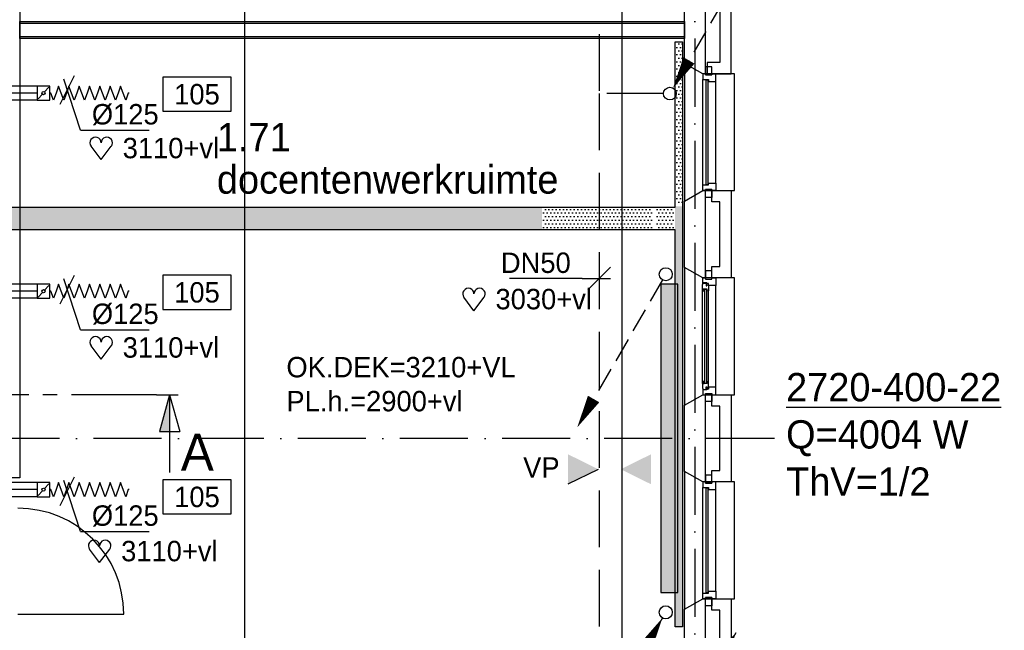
# Model space of a CAD drawing. Extents: x -39327 to 109237, y 358172 to 442272.
# Tile 28 of 96: x 32358 to 41036, y 394900 to 400285. Entities that reach past the tile are written whole.
import ezdxf
from ezdxf.enums import TextEntityAlignment as Align

# ---------------------------------------------------------------- set-up
doc = ezdxf.new("R2010")
doc.units = 0
doc.header["$LTSCALE"] = 100
for name, pattern in [('2322107', [2000, 1000, 1000]), ('2322108', [7, 5, -2]), ('2322121', [2000, 1000, 1000]), ('CENTER2', [11.25, 7.5, -1.25, 1.25, -1.25]), ('DASHDOT', [9, 6, -1.5, 0, -1.5]), ('LURETOUR', [6, 4, -2])]:
    doc.linetypes.add(name, pattern=pattern)
doc.layers.get('0').update_dxf_attribs({"linetype": 'CONTINUOUS'})
for name, color, linetype in [('AL$7----_STRAMIEN', 1, 'DASHDOT'), ('AL21----_BUITENWAND', 4, 'CONTINUOUS'), ('AL21K---_ISOLATIE', 1, 'CONTINUOUS'), ('AL22----_BINNENWAND', 7, 'CONTINUOUS'), ('AL28----_KONSTRUKTIE', 3, 'CONTINUOUS'), ('AL31----_BUITENKOZ', 7, 'CONTINUOUS'), ('AL32----_DRAAIRICHTING', 1, 'CONTINUOUS'), ('BOUW', 8, 'CONTINUOUS'), ('DOORSNEDE', 1, 'CONTINUOUS'), ('KABELGOOT1', 8, 'CONTINUOUS'), ('WI561---', 1, 'CONTINUOUS'), ('WL524---', 4, 'CONTINUOUS'), ('WL561---', 4, 'CONTINUOUS'), ('WL561---_AANVOER', 4, 'CONTINUOUS'), ('WL561---_RETOUR', 4, 'CONTINUOUS'), ('WL570---', 3, 'CONTINUOUS'), ('WL570---_HARTLIJN', 1, 'CONTINUOUS'), ('WL570---_RETOUR', 3, 'CONTINUOUS'), ('WM561---', 1, 'CONTINUOUS'), ('WM570---', 1, 'CONTINUOUS')]:
    doc.layers.add(name, color=color, linetype=linetype)
doc.styles.add('BURO-018', font='BUROFONT.shx', dxfattribs={"height": 180})
doc.styles.add('BURO-025', font='BUROFONT.shx', dxfattribs={"height": 250})
doc.styles.add('BURO-050', font='BUROFONT.shx', dxfattribs={"height": 500})
pattern_1 = [(0, (-2505.993, 85430.135), (15.875, 31.75), [0, -31.75])]

# ---------------------------------------------------------------- blocks, each defined once
blk = doc.blocks.new('2322401')
at = {"color": 0, "linetype": 'CONTINUOUS'}
for p, q in [((-0.5, 0.5, 1), (-0.5, 0.5)), ((-0.5, 0.5, 1), (-0.5, -0.5, 1)), ((0.5, 0.5, 1), (-0.5, 0.5, 1)), ((0.5, 0.5), (-0.5, 0.5)), ((-0.5, 0.5), (-0.5, -0.5)), ((0.5, 0.5, 1), (0.5, 0.5)), ((0.5, -0.5, 1), (0.5, 0.5, 1)), ((0.5, -0.5), (0.5, 0.5)), ((-0.5, -0.5, 1), (-0.5, -0.5)), ((-0.5, -0.5, 1), (0.5, -0.5, 1)), ((-0.5, -0.5), (0.5, -0.5)), ((0.5, -0.5, 1), (0.5, -0.5))]:
    blk.add_line(p, q, dxfattribs=at)
blk = doc.blocks.new('CVHATCH1')
at = {"color": 0, "linetype": 'CONTINUOUS'}
blk.add_solid([(-0.5, -0.5), (0.5, -0.5), (-0.5, 0.5), (0.5, 0.5)], dxfattribs=at)
blk = doc.blocks.new('LU-ORND')
at = {"color": 0, "linetype": 'CONTINUOUS'}
for p, q in [((-3, 1.5), (-3, -1.5)), ((3, 1.5), (-3, 1.5)), ((3, -1.5), (3, 1.5)), ((-3, -1.5), (3, -1.5))]:
    blk.add_line(p, q, dxfattribs=at)
blk = doc.blocks.new('LU-1D-K-7D')
at = {"color": 0, "linetype": 'CONTINUOUS'}
for p, q in [((-0.5, 62.5), (0.5, 62.5)), ((-0.5, -62.5), (0.5, -62.5))]:
    blk.add_line(p, q, dxfattribs=at)
at = {"layer": 'WL570---_HARTLIJN', "linetype": 'CENTER2'}
blk.add_line((-0.5, 0), (0.5, 0), dxfattribs=at)
blk = doc.blocks.new('LU-1D-KL-7D70')
at = {"color": 0, "linetype": 'CONTINUOUS'}
for p, q in [((-56.4, 62.5), (-56.4, -62.5)), ((56.4, 62.5), (-56.4, 62.5)), ((47, 52), (9.5, 10.5)), ((56.4, -62.5), (56.4, 62.5)), ((-56.4, -62.5), (56.4, -62.5)), ((-9.5, -10.5), (-47, -52))]:
    blk.add_line(p, q, dxfattribs=at)
blk.add_circle((0, 0), 14.1, dxfattribs=at)
blk = doc.blocks.new('LU-1D-F-7D2BC')
at = {"color": 0, "linetype": 'CONTINUOUS'}
for p, q in [((-350, 0), (-341.2, 0)), ((-341.2, 0), (-318.5, 62.5)), ((-318.5, 62.5), (-295.7, 0)), ((-295.7, 0), (-273, -62.5)), ((-273, -62.5), (-250.2, 0)), ((-250.2, 0), (-227.5, 62.5)), ((-227.5, 62.5), (-204.7, 0)), ((-204.7, 0), (-182, -62.5)), ((-182, -62.5), (-159.2, 0)), ((-159.2, 0), (-136.5, 62.5)), ((-136.5, 62.5), (-113.7, 0)), ((-113.7, 0), (-91, -62.5)), ((-91, -62.5), (-68.2, 0)), ((-68.2, 0), (-45.5, 62.5)), ((-45.5, 62.5), (-22.7, 0)), ((-22.7, 0), (0, -62.5)), ((0, -62.5), (22.7, 0)), ((22.7, 0), (45.5, 62.5)), ((45.5, 62.5), (68.2, 0)), ((68.2, 0), (91, -62.5)), ((91, -62.5), (113.7, 0)), ((113.7, 0), (136.5, 62.5)), ((136.5, 62.5), (159.2, 0)), ((159.2, 0), (182, -62.5)), ((182, -62.5), (204.7, 0)), ((204.7, 0), (227.5, 62.5)), ((227.5, 62.5), (250.2, 0)), ((250.2, 0), (273, -62.5)), ((273, -62.5), (295.7, 0)), ((295.7, 0), (318.5, 62.5)), ((318.5, 62.5), (341.2, 0)), ((341.2, 0), (350, 0))]:
    blk.add_line(p, q, dxfattribs=at)
blk = doc.blocks.new('*U57', base_point=(77004, 28683.2))
at = {"layer": 'WM570---', "linetype": 'CONTINUOUS'}
for p, q in [((76940.4, 28557.3), (77067.6, 28809)), ((77120.5, 28328.5), (76972.8, 28778.2)), ((77120.5, 28328.5), (77726.9, 28328.5))]:
    blk.add_line(p, q, dxfattribs=at)
at = {"layer": 'WM570---', "linetype": 'CONTINUOUS', "style": 'BURO-018'}
blk.add_text('%%c125', height=180, dxfattribs=at).set_placement((77220.5, 28378.5))
blk = doc.blocks.new('HART')
at = {"color": 1}
for q in [(-39.7, 52.4), (39.7, 52.4)]:
    blk.add_line((0, 0), q, dxfattribs=at)
for centre, start, end in [((-22.1, 65.7), 0, 217.1867), ((22.1, 65.7), 322.8133, 180)]:
    blk.add_arc(centre, 22.1, start, end, dxfattribs=at)
blk = doc.blocks.new('CVRINFO2')
at = {"color": 0, "linetype": 'CONTINUOUS', "style": 'BURO-025'}
for tag, p in [('CV_TEXT125', (0, 0)), ('CV_TEXT225', (0, -4.167)), ('CV_TEXT325', (0, -8.333)), ('CV_TEXT425', (0, -12.5))]:
    blk.add_attdef(tag, p, '', height=2.5, dxfattribs=at)
blk = doc.blocks.new('LDV4107')
at = {"color": 0, "linetype": 'CONTINUOUS'}
blk.add_line((-0.25, -0.433), (-6.75, -11.691), dxfattribs=at)
blk.add_lwpolyline([(-0.25, -0.433, 0, 1, 0), (-1.5, -2.598, 1, 1, 0)], format="xyseb", dxfattribs=at)
blk.add_circle((0, 0), 0.5, dxfattribs=at)
blk = doc.blocks.new('LDV2108')
at = {"color": 0, "linetype": 'CONTINUOUS'}
for p, q in [((-0.25, -0.433), (-1.187, -2.057)), ((-1.562, -2.706), (-2.5, -4.33)), ((-2.875, -4.98), (-3.812, -6.603)), ((-4.187, -7.253), (-5.125, -8.877)), ((-5.5, -9.526), (-6.437, -11.15))]:
    blk.add_line(p, q, dxfattribs=at)
blk.add_lwpolyline([(-6.75, -11.691, 0, 1, 0), (-5.5, -9.526, 1, 1, 0)], format="xyseb", dxfattribs=at)
blk.add_circle((0, 0), 0.5, dxfattribs=at)
blk = doc.blocks.new('LDV1107')
at = {"color": 0, "linetype": 'CONTINUOUS'}
blk.add_line((0.25, 0.433), (6.75, 11.691), dxfattribs=at)
blk.add_lwpolyline([(6.75, 11.691, 0, 1, 0), (5.5, 9.526, 1, 1, 0)], format="xyseb", dxfattribs=at)
blk.add_circle((0, 0), 0.5, dxfattribs=at)
blk = doc.blocks.new('LDV3108')
at = {"color": 0, "linetype": 'CONTINUOUS'}
for p, q in [((6.75, 11.691), (5.813, 10.068)), ((5.438, 9.418), (4.5, 7.794)), ((4.125, 7.145), (3.188, 5.521)), ((2.813, 4.871), (1.875, 3.248)), ((1.5, 2.598), (0.563, 0.974))]:
    blk.add_line(p, q, dxfattribs=at)
blk.add_lwpolyline([(0.25, 0.433, 0, 1, 0), (1.5, 2.598, 1, 1, 0)], format="xyseb", dxfattribs=at)
blk.add_circle((0, 0), 0.5, dxfattribs=at)
blk = doc.blocks.new('*U255', base_point=(31854.5, 397545.1))
at = {"color": 0, "linetype": 'CONTINUOUS'}
for p, q in [((31954.5, 397645.1), (31754.5, 397445.1)), ((31704.5, 397545.1), (31064.5, 397545.1)), ((31704.5, 397545.1), (31954.5, 397545.1))]:
    blk.add_line(p, q, dxfattribs=at)
at = {"color": 0, "linetype": 'CONTINUOUS', "style": 'BURO-018'}
blk.add_text('DN50', height=180, dxfattribs=at).set_placement((31604.5, 397595.1), align=Align.RIGHT)
blk = doc.blocks.new('A$C6E6F3BC9')
at = {"layer": 'KABELGOOT1'}
h = blk.add_hatch(dxfattribs=at)
h.set_pattern_fill('DOTS', color=256, scale=20, style=0)
h.set_pattern_definition(pattern_1)
h.paths.add_polyline_path([(30083.7, 28566), (30018.7, 28566), (30018.7, 27125.1), (30083.7, 27125.1)])
h = blk.add_hatch(dxfattribs=at)
h.set_pattern_fill('DOTS', color=256, scale=20, style=0)
h.set_pattern_definition(pattern_1)
h.paths.add_polyline_path([(28846.2, 26908), (28846.2, 27108), (22173.5, 27108), (22173.5, 26908)])
h = blk.add_hatch(dxfattribs=at)
h.set_pattern_fill('DOTS', color=256, scale=20, style=0)
h.set_pattern_definition(pattern_1)
h.paths.add_polyline_path([(29825.3, 27108), (28847.3, 27108), (28847.3, 26908), (29825.3, 26908)])
h = blk.add_hatch(dxfattribs=at)
h.set_pattern_fill('DOTS', color=256, scale=20, style=0)
h.set_pattern_definition(pattern_1)
h.paths.add_polyline_path([(30008.6, 27108), (29948.7, 27108), (29948.7, 27108), (29843.8, 27108), (29843.8, 26908), (30008.6, 26908)])
h = blk.add_hatch(dxfattribs=at)
h.set_pattern_fill('DOTS', color=256, scale=20, style=0)
h.set_pattern_definition(pattern_1)
h.paths.add_polyline_path([(30083.5, 27115.5), (30018.7, 27115.5), (30018.7, 23410.5), (30083.5, 23407)])
for p, q in [((30018.7, 27108), (30018.7, 28566)), ((30018.7, 28566), (30083.7, 28566)), ((30083.7, 28566), (30083.7, 23407)), ((22083.7, 27108, 2750), (29948.7, 27108, 2750)), ((29948.7, 27108, 2750), (30018.7, 27108)), ((30018.7, 26908, 2750), (22083.7, 26908, 2750)), ((30018.7, 23407), (30018.7, 26908, 2750)), ((30083.7, 23407), (30018.7, 23407))]:
    blk.add_line(p, q, dxfattribs=at)

msp = doc.modelspace()

# ---------------------------------------------------------------- hatches: boundary and pattern name
at = {"layer": 'WL570---'}
h = msp.add_hatch(color=1, dxfattribs=at)
h.paths.add_polyline_path([(37190.3, 396452.2), (37455.1, 396321.4), (37190.3, 396321.4)])
h.paths.add_polyline_path([(37190.3, 396321.4), (37455.1, 396321.4), (37455.1, 396318.9), (37190.3, 396188)])
h = msp.add_hatch(color=1, dxfattribs=at)
h.paths.add_polyline_path([(37922, 396452.2), (37657.2, 396321.4), (37922, 396321.4)])
h.paths.add_polyline_path([(37922, 396321.4), (37657.2, 396321.4), (37657.2, 396318.9), (37922, 396188)])

# ---------------------------------------------------------------- linework, layer by layer
at = {"layer": 'AL$7----_STRAMIEN', "color": 1}
for p, q in [((38308, 438822.2), (38308, 369596.9)), ((39009.2, 396592.8), (20760, 396592.8))]:
    msp.add_line(p, q, dxfattribs=at)
at = {"layer": 'AL21----_BUITENWAND', "color": 8}
for p, q in [((38528, 403872.8), (38528, 399907.8)), ((38628, 399807.8), (38628, 403872.8)), ((38528, 399907.8), (38418, 399907.8)), ((38418, 399907.8), (38418, 399807.8)), ((38418, 399807.8), (38628, 399807.8)), ((38459, 398677.8), (38459, 398777.8)), ((38459, 398777.8), (38628, 398777.8)), ((38628, 398777.8), (38628, 398007.8)), ((38528, 398677.8), (38459, 398677.8)), ((38528, 398107.8), (38528, 398677.8)), ((38459, 398107.8), (38528, 398107.8)), ((38459, 398007.8), (38459, 398107.8)), ((38628, 398007.8), (38459, 398007.8)), ((38459, 396877.8), (38459, 396977.8)), ((38459, 396977.8), (38628, 396977.8)), ((38628, 396977.8), (38628, 396207.8)), ((38528, 396877.8), (38459, 396877.8)), ((38528, 396307.8), (38528, 396877.8)), ((38459, 396307.8), (38528, 396307.8)), ((38459, 396207.8), (38459, 396307.8)), ((38628, 396207.8), (38459, 396207.8)), ((38459, 395077.8), (38459, 395177.8)), ((38459, 395177.8), (38628, 395177.8)), ((38628, 395177.8), (38628, 394407.8)), ((38528, 395077.8), (38459, 395077.8)), ((38528, 394507.8), (38528, 395077.8))]:
    msp.add_line(p, q, dxfattribs=at)
at = {"layer": 'AL21K---_ISOLATIE', "color": 8, "linetype": 'CONTINUOUS'}
for p, q in [((38398, 398677.8), (38398, 398107.8)), ((38398, 396877.8), (38398, 396307.8)), ((38398, 395077.8), (38398, 394507.8))]:
    msp.add_line(p, q, dxfattribs=at)
at = {"layer": 'AL22----_BINNENWAND', "color": 8}
for p, q in [((32358, 402558.8), (32358, 396243.8)), ((32358, 400117.8), (32358, 400267.8)), ((32358, 400267.8), (38218, 400267.8)), ((38218, 400267.8), (38218, 400117.8)), ((38218, 400117.8), (32358, 400117.8)), ((32358, 396243.8), (32208, 396243.8))]:
    msp.add_line(p, q, dxfattribs=at)
at = {"layer": 'AL22----_BINNENWAND', "color": 8, "linetype": 'CONTINUOUS'}
for p, q in [((38218, 400252.8), (32358, 400252.8)), ((38218, 400132.8), (32358, 400132.8))]:
    msp.add_line(p, q, dxfattribs=at)
at = {"layer": 'AL28----_KONSTRUKTIE', "color": 8, "linetype": 'CONTINUOUS'}
for p, q in [((38218, 399900.1), (38218, 404022.8)), ((38398, 404022.8), (38398, 399807.8)), ((38378, 399807.8), (38218, 399900.1)), ((38398, 399807.8), (38378, 399807.8))]:
    msp.add_line(p, q, dxfattribs=at)
at = {"layer": 'AL28----_KONSTRUKTIE', "color": 8}
for p, q in [((38218, 398685.4), (38378, 398777.8)), ((38378, 398777.8), (38398, 398777.8)), ((38398, 398777.8), (38398, 398007.8)), ((38218, 398100.1), (38218, 398685.4)), ((38378, 398007.8), (38218, 398100.1)), ((38398, 398007.8), (38378, 398007.8)), ((38218, 396885.4), (38378, 396977.8)), ((38378, 396977.8), (38398, 396977.8)), ((38398, 396977.8), (38398, 396207.8)), ((38218, 396300.1), (38218, 396885.4)), ((38378, 396207.8), (38218, 396300.1)), ((38398, 396207.8), (38378, 396207.8)), ((38218, 395085.4), (38378, 395177.8)), ((38378, 395177.8), (38398, 395177.8)), ((38398, 395177.8), (38398, 394407.8)), ((38218, 394500.1), (38218, 395085.4))]:
    msp.add_line(p, q, dxfattribs=at)
at = {"layer": 'AL31----_BUITENKOZ', "color": 8}
for p, q in [((38378, 399807.8), (38218, 399900.1)), ((38218, 399900.1), (38218, 398685.4)), ((38459, 399868.8), (38403, 399868.8)), ((38403, 399868.8), (38403, 399797.8)), ((38459, 399797.8), (38459, 399868.8)), ((38658, 399807.8), (38378, 399807.8)), ((38403, 399797.8), (38459, 399797.8)), ((38658, 398777.8), (38658, 399807.8)), ((38378, 398827.8), (38378, 399757.8)), ((38492, 398844.8), (38492, 399740.8)), ((38218, 398685.4), (38378, 398777.8)), ((38378, 398777.8), (38658, 398777.8)), ((38403, 398787.8), (38459, 398787.8)), ((38403, 398716.8), (38403, 398787.8)), ((38459, 398787.8), (38459, 398716.8)), ((38459, 398716.8), (38403, 398716.8)), ((38378, 398007.8), (38218, 398100.1)), ((38218, 398100.1), (38218, 396885.4)), ((38459, 398068.8), (38403, 398068.8)), ((38403, 398068.8), (38403, 397997.8)), ((38459, 397997.8), (38459, 398068.8)), ((38658, 398007.8), (38378, 398007.8)), ((38378, 398007.8), (38403, 398007.8)), ((38378, 397963.8), (38378, 398007.8)), ((38414, 397963.8), (38378, 397963.8)), ((38379.2, 397953.5), (38379.2, 397960.6)), ((38379.2, 397960.6), (38409, 397960.6)), ((38403, 398007.8), (38403, 397997.8)), ((38403, 397997.8), (38459, 397997.8)), ((38403, 397997.8), (38459, 397997.8)), ((38409, 397960.6), (38409, 397938.1)), ((38414, 397957.8), (38414, 397963.8)), ((38429, 397957.8), (38414, 397957.8)), ((38429, 397940.8), (38429, 397957.8)), ((38459, 397997.8), (38459, 398007.8)), ((38459, 398007.8), (38492, 398007.8)), ((38492, 398007.8), (38492, 397940.8)), ((38658, 396977.8), (38658, 398007.8)), ((38375, 397951.1), (38379.2, 397953.5)), ((38375, 397908.6), (38375, 397951.1)), ((38416, 397908.6), (38375, 397908.6)), ((38375, 397077), (38375, 397908.6)), ((38377.3, 397908.6), (38390.8, 397908.6)), ((38377.3, 397891.6), (38377.3, 397908.6)), ((38390.8, 397891.6), (38377.3, 397891.6)), ((38390.8, 397908.6), (38390.8, 397891.6)), ((38409, 397938.1), (38414, 397938.1)), ((38414, 397938.1), (38414, 397946.1)), ((38414, 397946.1), (38429, 397946.1)), ((38416, 397891.6), (38416, 397908.6)), ((38429, 397893.6), (38416, 397891.6)), ((38429, 397946.1), (38429, 397940.8)), ((38492, 397940.8), (38429, 397940.8)), ((38429, 397940.8), (38429, 397893.6)), ((38429, 397091.9), (38429, 397893.6)), ((38492, 397044.8), (38492, 397940.8)), ((38390.8, 397094), (38377.3, 397094)), ((38377.3, 397094), (38377.3, 397077)), ((38390.8, 397077), (38390.8, 397094)), ((38429, 397091.9), (38416, 397094)), ((38416, 397094), (38416, 397077)), ((38429, 397044.8), (38429, 397091.9)), ((38416, 397077), (38375, 397077)), ((38375, 397077), (38375, 397034.5)), ((38375, 397034.5), (38379.2, 397032)), ((38377.3, 397077), (38390.8, 397077)), ((38414, 397021.8), (38378, 397021.8)), ((38378, 397021.8), (38378, 396977.8)), ((38379.2, 397032), (38379.2, 397025)), ((38379.2, 397025), (38409, 397025)), ((38409, 397025), (38409, 397047.5)), ((38409, 397047.5), (38414, 397047.5)), ((38414, 397047.5), (38414, 397039.5)), ((38414, 397039.5), (38429, 397039.5)), ((38429, 397027.8), (38414, 397027.8)), ((38414, 397027.8), (38414, 397021.8)), ((38492, 397044.8), (38429, 397044.8)), ((38429, 397044.8), (38429, 397027.8)), ((38429, 397039.5), (38429, 397044.8)), ((38492, 396977.8), (38492, 397044.8)), ((38218, 396885.4), (38378, 396977.8)), ((38378, 396977.8), (38658, 396977.8)), ((38378, 396977.8), (38403, 396977.8)), ((38403, 396987.8), (38459, 396987.8)), ((38403, 396916.8), (38403, 396987.8)), ((38403, 396977.8), (38403, 396987.8)), ((38403, 396987.8), (38459, 396987.8)), ((38459, 396916.8), (38403, 396916.8)), ((38459, 396987.8), (38459, 396916.8)), ((38459, 396987.8), (38459, 396977.8)), ((38459, 396977.8), (38492, 396977.8)), ((38378, 396207.8), (38218, 396300.1)), ((38218, 396300.1), (38218, 395085.4)), ((38459, 396268.8), (38403, 396268.8)), ((38403, 396268.8), (38403, 396197.8)), ((38459, 396197.8), (38459, 396268.8)), ((38658, 396207.8), (38378, 396207.8)), ((38378, 395227.8), (38378, 396157.8)), ((38403, 396197.8), (38459, 396197.8)), ((38492, 395244.8), (38492, 396140.8)), ((38658, 395177.8), (38658, 396207.8)), ((38403, 395187.8), (38459, 395187.8)), ((38403, 395116.8), (38403, 395187.8)), ((38459, 395187.8), (38459, 395116.8)), ((38218, 395085.4), (38378, 395177.8)), ((38378, 395177.8), (38658, 395177.8)), ((38459, 395116.8), (38403, 395116.8))]:
    msp.add_line(p, q, dxfattribs=at)
at = {"layer": 'AL31----_BUITENKOZ', "color": 8, "linetype": 'CONTINUOUS'}
for p, q in [((38403, 399807.8), (38378, 399807.8)), ((38378, 399807.8), (38378, 399757.8)), ((38403, 399797.8), (38403, 399807.8)), ((38403, 399807.8), (38403, 399807.8)), ((38459, 399797.8), (38403, 399797.8)), ((38492, 399807.8), (38459, 399807.8)), ((38459, 399807.8), (38459, 399797.8)), ((38492, 399740.8), (38492, 399807.8)), ((38378, 399757.8), (38378, 399757.8)), ((38378, 399757.8), (38429, 399757.8)), ((38425, 399752.8), (38404, 399752.8)), ((38404, 399752.8), (38404, 398832.8)), ((38425, 398832.8), (38425, 399752.8)), ((38429, 399757.8), (38429, 399740.8)), ((38429, 399740.8), (38492, 399740.8)), ((38492, 399740.8), (38492, 399740.8)), ((38492, 399740.8), (38492, 399740.8)), ((38492, 399740.8), (38492, 399740.8)), ((38492, 399740.8), (38492, 399740.8)), ((38378, 398827.8), (38378, 398827.8)), ((38378, 398827.8), (38429, 398827.8)), ((38378, 398777.8), (38378, 398827.8)), ((38404, 398832.8), (38425, 398832.8)), ((38429, 398827.8), (38429, 398844.8)), ((38429, 398844.8), (38492, 398844.8)), ((38492, 398844.8), (38492, 398844.8)), ((38492, 398844.8), (38492, 398844.8)), ((38492, 398844.8), (38492, 398844.8)), ((38492, 398844.8), (38492, 398844.8)), ((38492, 398844.8), (38492, 398777.8)), ((38403, 398777.8), (38378, 398777.8)), ((38459, 398787.8), (38403, 398787.8)), ((38403, 398787.8), (38403, 398777.8)), ((38403, 398777.8), (38403, 398777.8)), ((38459, 398777.8), (38459, 398787.8)), ((38492, 398777.8), (38459, 398777.8)), ((38414, 397906.6), (38393, 397906.6)), ((38393, 397906.6), (38393, 397079)), ((38414, 397079), (38414, 397906.6)), ((38393, 397079), (38414, 397079)), ((38403, 396207.8), (38378, 396207.8)), ((38378, 396207.8), (38378, 396157.8)), ((38378, 396157.8), (38378, 396157.8)), ((38378, 396157.8), (38429, 396157.8)), ((38403, 396197.8), (38403, 396207.8)), ((38403, 396207.8), (38403, 396207.8)), ((38459, 396197.8), (38403, 396197.8)), ((38425, 396152.8), (38404, 396152.8)), ((38404, 396152.8), (38404, 395232.8)), ((38425, 395232.8), (38425, 396152.8)), ((38429, 396157.8), (38429, 396140.8)), ((38429, 396140.8), (38492, 396140.8)), ((38492, 396207.8), (38459, 396207.8)), ((38459, 396207.8), (38459, 396197.8)), ((38492, 396140.8), (38492, 396207.8)), ((38492, 396140.8), (38492, 396140.8)), ((38492, 396140.8), (38492, 396140.8)), ((38492, 396140.8), (38492, 396140.8)), ((38492, 396140.8), (38492, 396140.8)), ((38378, 395227.8), (38378, 395227.8)), ((38378, 395227.8), (38429, 395227.8)), ((38378, 395177.8), (38378, 395227.8)), ((38459, 395187.8), (38403, 395187.8)), ((38403, 395187.8), (38403, 395177.8)), ((38404, 395232.8), (38425, 395232.8)), ((38429, 395227.8), (38429, 395244.8)), ((38429, 395244.8), (38492, 395244.8)), ((38459, 395177.8), (38459, 395187.8)), ((38492, 395244.8), (38492, 395244.8)), ((38492, 395244.8), (38492, 395244.8)), ((38492, 395244.8), (38492, 395244.8)), ((38492, 395244.8), (38492, 395244.8)), ((38492, 395244.8), (38492, 395177.8)), ((38403, 395177.8), (38378, 395177.8)), ((38403, 395177.8), (38403, 395177.8)), ((38492, 395177.8), (38459, 395177.8))]:
    msp.add_line(p, q, dxfattribs=at)
at = {"layer": 'AL32----_DRAAIRICHTING', "color": 8}
msp.add_line((32341.5, 395042.8), (33275.5, 395042.8), dxfattribs=at)
msp.add_arc((32341.5, 395042.8), 934, 0, 90, dxfattribs=at)
at = {"layer": 'DOORSNEDE', "color": 220, "linetype": 'CENTER2'}
msp.add_line((33563.2, 396977.5), (28751.4, 396977.5), dxfattribs=at)
at = {"layer": 'DOORSNEDE', "color": 5}
msp.add_line((33563.2, 396977.5), (33754.8, 396977.5), dxfattribs=at)
at = {"layer": 'DOORSNEDE', "color": 220}
for p, q in [((33679.1, 396977.5), (33588.8, 396652.4)), ((33679.1, 396977.5), (33679.1, 396291.2)), ((33679.1, 396977.5), (33769.4, 396652.4)), ((33588.8, 396652.4), (33769.4, 396652.4))]:
    msp.add_line(p, q, dxfattribs=at)
msp.add_solid([(33588.8, 396652.4), (33679.1, 396652.4), (33679.1, 396977.5)], dxfattribs=at)
at = {"layer": 'WL524---', "linetype": '2322121'}
msp.add_line((34341.4, 391745.8), (34341.4, 404845), dxfattribs=at)
at = {"layer": 'WL561---_AANVOER', "linetype": '2322107'}
msp.add_line((37664.4, 403122.8), (37664.4, 393566.6), dxfattribs=at)
at = {"layer": 'WL561---_RETOUR', "linetype": '2322108'}
for p, q in [((37464.4, 402958.6), (37464.4, 399633.4)), ((37464.4, 399633.4), (37464.4, 392433.4)), ((38031.8, 399633.4), (37464.4, 399633.4))]:
    msp.add_line(p, q, dxfattribs=at)
at = {"layer": 'WL570---', "color": 1}
msp.add_line((37455.1, 396318.9), (37190.3, 396188), dxfattribs=at)

# ---------------------------------------------------------------- block references
at = {"layer": 'WI561---'}
ref = msp.add_blockref('CVRINFO2', (39112.4, 396919.2), dxfattribs=dict(at, xscale=100, yscale=100, zscale=100))
ref.add_attrib('CV_TEXT125', '%%u2720-400-22', (39112.4, 396919.2), dxfattribs={"layer": '0', "color": 2, "linetype": 'CONTINUOUS', "height": 250, "style": 'BURO-025'})
ref.add_attrib('CV_TEXT225', 'Q=4004 W', (39112.4, 396502.5), dxfattribs={"layer": '0', "color": 2, "linetype": 'CONTINUOUS', "height": 250, "style": 'BURO-025'})
ref.add_attrib('CV_TEXT325', 'ThV=1/2', (39112.4, 396085.8), dxfattribs={"layer": '0', "color": 2, "linetype": 'CONTINUOUS', "height": 250, "style": 'BURO-025'})
at = {"layer": 'WL561---', "xscale": 2720, "yscale": 150, "rotation": 270.0000000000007}
for name, zscale in [('2322401', 400), ('CVHATCH1', 2720)]:
    msp.add_blockref(name, (38083.4, 396592.8), dxfattribs=dict(at, zscale=zscale))
at = {"layer": 'WL561---_AANVOER', "color": 2, "xscale": 112.5, "yscale": 112.5, "zscale": 112.5}
msp.add_blockref('LDV1107', (37912.6, 393566.6), dxfattribs=at)
at = {"layer": 'WL561---_RETOUR', "color": 2}
for name, p, xscale, yscale, zscale in [('LDV3108', (38088, 399633.4), 112.5, 112.5, 112.5), ('LDV2108', (38051.5, 398039.9), 115.5, 115.5, 115.5), ('LDV4107', (38051.5, 395058.4), 115.5, 115.5, 115.5)]:
    msp.add_blockref(name, p, dxfattribs=dict(at, xscale=xscale, yscale=yscale, zscale=zscale))
at = {"layer": 'WL570---', "color": 1}
msp.add_blockref('A$C6E6F3BC9', (8116, 371524.5), dxfattribs=at)
at = {"layer": 'WL570---_RETOUR', "linetype": 'LURETOUR', "xscale": 925.7451927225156, "rotation": 180}
for p in [(32048.4, 399637.8), (32048.4, 397890.2), (32048.4, 396140.2)]:
    msp.add_blockref('LU-1D-K-7D', p, dxfattribs=at)
at = {"layer": 'WL570---_RETOUR', "linetype": 'CONTINUOUS'}
for p in [(32567.7, 399637.8), (32567.7, 397890.2), (32567.7, 396140.2)]:
    msp.add_blockref('LU-1D-KL-7D70', p, dxfattribs=at)
at = {"layer": 'WL570---_RETOUR', "linetype": 'LURETOUR', "rotation": 180}
for p in [(32974.2, 399637.8), (32974.2, 397890.2), (32974.2, 396140.2)]:
    msp.add_blockref('LU-1D-F-7D2BC', p, dxfattribs=at)
at = {"layer": 'WM561---'}
msp.add_blockref('*U255', (37464.4, 398001.5), dxfattribs=at)
at = {"layer": 'WM570---'}
for p in [(32777.6, 399665.9), (32777.6, 397905.9), (32777.6, 396126.3)]:
    msp.add_blockref('*U57', p, dxfattribs=at)
ref = msp.add_blockref('LU-ORND', (33920.4, 399628.2), dxfattribs=dict(at, xscale=100, yscale=100, zscale=100))
ref.add_attrib('LU_TEXT1', '105', dxfattribs={"layer": '0', "color": 1, "linetype": 'CONTINUOUS', "height": 180, "style": 'BURO-018'}).set_placement((33920.4, 399628.2), align=Align.MIDDLE)
at = {"layer": 'WM570---', "xscale": 2.25, "yscale": 2.25, "zscale": 2.25}
for p in [(33076.3, 399050.9), (36361.9, 397718.7), (33076.3, 397292.2), (33062.7, 395496.4)]:
    msp.add_blockref('HART', p, dxfattribs=at)
at = {"layer": 'WM570---'}
ref = msp.add_blockref('LU-ORND', (33920.4, 397880.6), dxfattribs=dict(at, xscale=100, yscale=100, zscale=100))
ref.add_attrib('LU_TEXT1', '105', dxfattribs={"layer": '0', "color": 1, "linetype": 'CONTINUOUS', "height": 180, "style": 'BURO-018'}).set_placement((33920.4, 397880.6), align=Align.MIDDLE)
ref = msp.add_blockref('LU-ORND', (33920.4, 396076.6), dxfattribs=dict(at, xscale=100, yscale=100, zscale=100))
ref.add_attrib('LU_TEXT1', '105', dxfattribs={"layer": '0', "color": 1, "linetype": 'CONTINUOUS', "height": 180, "style": 'BURO-018'}).set_placement((33920.4, 396076.6), align=Align.MIDDLE)

# ---------------------------------------------------------------- texts
at = {"layer": 'BOUW', "style": 'BURO-025'}
for s, p in [('1.71', (34096.1, 399124)), ('docentenwerkruimte', (34096.1, 398750.9))]:
    msp.add_text(s, height=250, dxfattribs=at).set_placement(p)
at = {"layer": 'BOUW', "color": 1, "style": 'BURO-018'}
for s, p in [('OK.DEK=3210+VL', (34708.5, 397130.8)), ('PL.h.=2900+vl', (34708.5, 396830.8))]:
    msp.add_text(s, height=180, dxfattribs=at).set_placement(p)
at = {"layer": 'DOORSNEDE', "color": 2, "linetype": 'CENTER2', "style": 'BURO-050'}
msp.add_text('A', height=325, dxfattribs=at).set_placement((33778.5, 396309))
at = {"layer": 'WL570---', "color": 1, "style": 'BURO-018'}
msp.add_text('VP', height=180, dxfattribs=at).set_placement((36795.2, 396246.3))
at = {"layer": 'WM570---', "color": 1, "style": 'BURO-018'}
for s, p in [('3110+vl', (33265.7, 399063.1)), ('3030+vl', (36551.3, 397731)), ('3110+vl', (33265.7, 397304.4)), ('3110+vl', (33252.1, 395508.6))]:
    msp.add_text(s, height=180, dxfattribs=at).set_placement(p)

doc.saveas('drawing.dxf')
